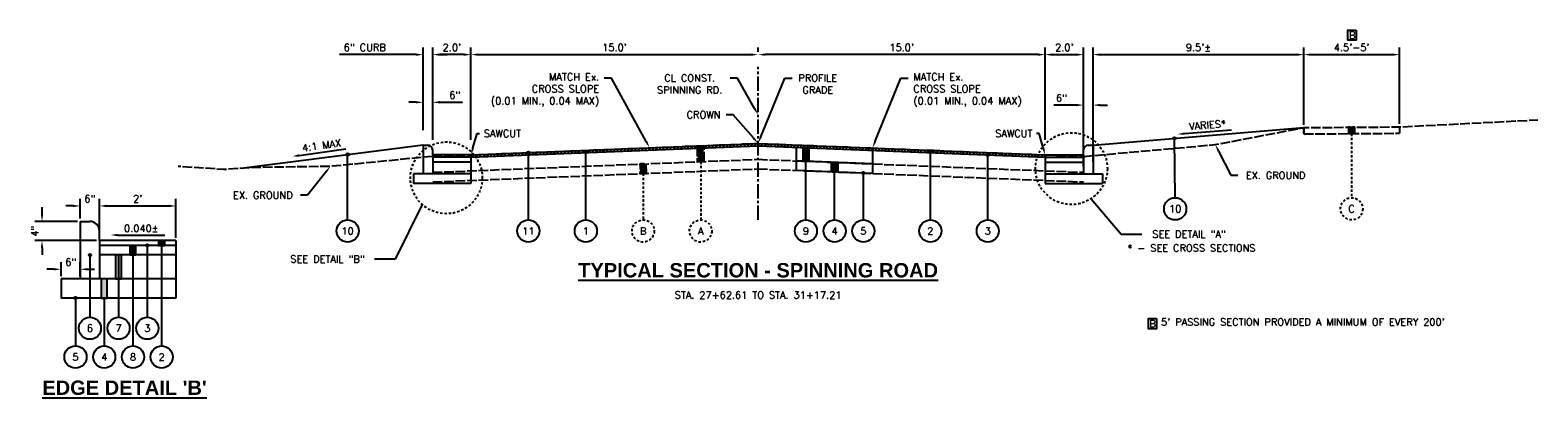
# Model space of a CAD drawing. Header units: feet. Extents: x 1490463 to 2981251, y 656138 to 1312330.
# Tile 6 of 13: x 1490634 to 1490713, y 656274 to 656293. Entities that reach past the tile are written whole.
import ezdxf
from ezdxf import colors
from ezdxf.entities.mleader import LeaderData, LeaderLine
from ezdxf.enums import TextEntityAlignment as Align
from ezdxf.math import Vec2, Vec3

# ---------------------------------------------------------------- set-up
doc = ezdxf.new("R2010")
doc.units = ezdxf.units.FT
doc.header["$MEASUREMENT"] = 0
for name, pattern in [('B', [0.3, 0.25, -0.05]), ('C', [0.6, 0.5, -0.1]), ('CENTER2', [1.125, 0.75, -0.125, 0.125, -0.125]), ('DASHED', [0.75, 0.5, -0.25])]:
    doc.linetypes.add(name, pattern=pattern)
for name, color, linetype in [('E-PAVEMENT', 27, 'C'), ('E-SIDEWALK', 41, 'B'), ('P-HATCH', 247, 'Continuous'), ('P-LABEL', 7, 'Continuous')]:
    doc.layers.add(name, color=color, linetype=linetype)
doc.styles.add('C1', font='simplex.shx')
doc.styles.add('SOLID', font='arialbd.ttf')
doc.styles.get("Standard").update_dxf_attribs({"font": 'simplex.shx'})
doc.dimstyles.new('COEC', dxfattribs={"dimscale": 13.9, "dimtxt": 0.18, "dimasz": 0.18, "dimexe": 0.18, "dimexo": 0.0625, "dimgap": 0.09, "dimtad": 1, "dimzin": 0, "dimdsep": 46, "dimtxsty": 'Standard', "dimcen": 0.09, "dimclrd": 256, "dimclre": 256, "dimclrt": 256, "dimaunit": 1, "dimadec": 4, "dimazin": 0, "dimtfac": 1, "dimtofl": 0, "dimtmove": 0, "dimatfit": 3, "dimfxl": 1, "dimtolj": 1, "dimtzin": 0, "dimlwd": -1, "dimlwe": -1, "dimarcsym": 0})

# ---------------------------------------------------------------- blocks, each defined once
blk = doc.blocks.new('*D336')
at = {"layer": 'DEFPOINTS', "color": 0, "transparency": 16777216}
for p in [(1490672.226, 656292.2), (1490672.226, 656292.2), (1490657.226, 656287.6)]:
    blk.add_point(p, dxfattribs=at)
at = {"layer": 'P-LABEL', "transparency": 16777216}
for p, q in [((1490657.226, 656287.75), (1490657.226, 656292.575)), ((1490657.601, 656292.2), (1490671.851, 656292.2)), ((1490672.226, 656292.35), (1490672.226, 656292.575))]:
    blk.add_line(p, q, dxfattribs=at)
for points in [[(1490657.601, 656292.262), (1490657.601, 656292.137), (1490657.226, 656292.2)], [(1490671.851, 656292.262), (1490671.851, 656292.137), (1490672.226, 656292.2)]]:
    blk.add_solid(points, dxfattribs=at)
at = {"layer": 'P-LABEL', "transparency": 16777216, "insert": (1490664.726, 656292.573), "char_height": 0.375, "attachment_point": 5}
blk.add_mtext("\\A1;15.0'", dxfattribs=at)
blk = doc.blocks.new('*D337')
at = {"layer": 'DEFPOINTS', "color": 0, "transparency": 16777216}
for p in [(1490672.226, 656292.2), (1490672.226, 656292.2), (1490687.226, 656287.6)]:
    blk.add_point(p, dxfattribs=at)
at = {"layer": 'P-LABEL', "transparency": 16777216}
for p, q in [((1490672.226, 656292.35), (1490672.226, 656292.575)), ((1490686.851, 656292.2), (1490672.601, 656292.2)), ((1490687.226, 656287.75), (1490687.226, 656292.575))]:
    blk.add_line(p, q, dxfattribs=at)
for points in [[(1490672.601, 656292.262), (1490672.601, 656292.137), (1490672.226, 656292.2)], [(1490686.851, 656292.262), (1490686.851, 656292.137), (1490687.226, 656292.2)]]:
    blk.add_solid(points, dxfattribs=at)
at = {"layer": 'P-LABEL', "transparency": 16777216, "insert": (1490679.726, 656292.573), "char_height": 0.375, "attachment_point": 5}
blk.add_mtext("\\A1;15.0'", dxfattribs=at)
blk = doc.blocks.new('*D338')
at = {"layer": 'DEFPOINTS', "color": 0, "transparency": 16777216}
for p in [(1490689.226, 656292.2), (1490687.226, 656287.6), (1490689.226, 656287.6)]:
    blk.add_point(p, dxfattribs=at)
at = {"layer": 'P-LABEL', "transparency": 16777216}
for p, q in [((1490687.226, 656287.75), (1490687.226, 656292.575)), ((1490687.601, 656292.2), (1490688.851, 656292.2)), ((1490689.226, 656287.75), (1490689.226, 656292.575))]:
    blk.add_line(p, q, dxfattribs=at)
for points in [[(1490687.601, 656292.262), (1490687.601, 656292.137), (1490687.226, 656292.2)], [(1490688.851, 656292.262), (1490688.851, 656292.137), (1490689.226, 656292.2)]]:
    blk.add_solid(points, dxfattribs=at)
at = {"layer": 'P-LABEL', "transparency": 16777216, "insert": (1490688.226, 656292.573), "char_height": 0.375, "attachment_point": 5}
blk.add_mtext("\\A1;2.0'", dxfattribs=at)
blk = doc.blocks.new('*D339')
at = {"layer": 'DEFPOINTS', "color": 0, "transparency": 16777216}
for p in [(1490689.226, 656289.562), (1490689.726, 656286.462), (1490689.226, 656286.212)]:
    blk.add_point(p, dxfattribs=at)
at = {"layer": 'P-LABEL', "transparency": 16777216}
for p, q in [((1490689.226, 656286.362), (1490689.226, 656289.937)), ((1490689.726, 656286.612), (1490689.726, 656289.937)), ((1490688.851, 656289.562), (1490687.676, 656289.562)), ((1490690.101, 656289.562), (1490690.476, 656289.562))]:
    blk.add_line(p, q, dxfattribs=at)
for points in [[(1490688.851, 656289.625), (1490688.851, 656289.5), (1490689.226, 656289.562)], [(1490690.101, 656289.625), (1490690.101, 656289.5), (1490689.726, 656289.562)]]:
    blk.add_solid(points, dxfattribs=at)
at = {"layer": 'P-LABEL', "transparency": 16777216, "insert": (1490688.076, 656289.936), "char_height": 0.375, "width": 0.72, "attachment_point": 5}
blk.add_mtext('\\A1;6"', dxfattribs=at)
blk = doc.blocks.new('*D340')
at = {"layer": 'DEFPOINTS', "color": 0, "transparency": 16777216}
for p in [(1490705.735, 656292.2), (1490700.735, 656288.385), (1490705.735, 656288.426)]:
    blk.add_point(p, dxfattribs=at)
at = {"layer": 'P-LABEL', "transparency": 16777216}
for p, q in [((1490700.735, 656288.535), (1490700.735, 656292.575)), ((1490701.11, 656292.2), (1490705.36, 656292.2)), ((1490705.735, 656288.576), (1490705.735, 656292.575))]:
    blk.add_line(p, q, dxfattribs=at)
for points in [[(1490701.11, 656292.262), (1490701.11, 656292.137), (1490700.735, 656292.2)], [(1490705.36, 656292.262), (1490705.36, 656292.137), (1490705.735, 656292.2)]]:
    blk.add_solid(points, dxfattribs=at)
at = {"layer": 'P-LABEL', "transparency": 16777216, "insert": (1490703.235, 656292.573), "char_height": 0.375, "attachment_point": 5}
blk.add_mtext("\\A1;4.5'-5'", dxfattribs=at)
blk = doc.blocks.new('*D341')
at = {"layer": 'DEFPOINTS', "color": 0, "transparency": 16777216}
for p in [(1490655.226, 656292.2), (1490655.226, 656287.6), (1490657.226, 656287.6)]:
    blk.add_point(p, dxfattribs=at)
at = {"layer": 'P-LABEL', "transparency": 16777216}
for p, q in [((1490655.226, 656287.75), (1490655.226, 656292.575)), ((1490656.851, 656292.2), (1490655.601, 656292.2)), ((1490657.226, 656287.75), (1490657.226, 656292.575))]:
    blk.add_line(p, q, dxfattribs=at)
for points in [[(1490655.601, 656292.262), (1490655.601, 656292.137), (1490655.226, 656292.2)], [(1490656.851, 656292.262), (1490656.851, 656292.137), (1490657.226, 656292.2)]]:
    blk.add_solid(points, dxfattribs=at)
at = {"layer": 'P-LABEL', "transparency": 16777216, "insert": (1490656.226, 656292.573), "char_height": 0.375, "attachment_point": 5}
blk.add_mtext("\\A1;2.0'", dxfattribs=at)
blk = doc.blocks.new('*D342')
at = {"layer": 'DEFPOINTS', "color": 0, "transparency": 16777216}
for p in [(1490655.226, 656292.2), (1490654.726, 656288.1), (1490655.226, 656287.85)]:
    blk.add_point(p, dxfattribs=at)
at = {"layer": 'P-LABEL', "transparency": 16777216}
for p, q in [((1490654.351, 656292.2), (1490650.35, 656292.2)), ((1490654.726, 656288.25), (1490654.726, 656292.575)), ((1490655.226, 656288), (1490655.226, 656292.575)), ((1490655.601, 656292.2), (1490655.976, 656292.2))]:
    blk.add_line(p, q, dxfattribs=at)
for points in [[(1490654.351, 656292.262), (1490654.351, 656292.137), (1490654.726, 656292.2)], [(1490655.601, 656292.262), (1490655.601, 656292.137), (1490655.226, 656292.2)]]:
    blk.add_solid(points, dxfattribs=at)
at = {"layer": 'P-LABEL', "transparency": 16777216, "insert": (1490651.679, 656292.573), "char_height": 0.375, "attachment_point": 5}
blk.add_mtext('\\A1;6" CURB', dxfattribs=at)
blk = doc.blocks.new('*D343')
at = {"layer": 'DEFPOINTS', "color": 0, "transparency": 16777216}
for p in [(1490700.735, 656292.2), (1490700.735, 656288.385), (1490689.726, 656287.462)]:
    blk.add_point(p, dxfattribs=at)
at = {"layer": 'P-LABEL', "transparency": 16777216}
for p, q in [((1490689.726, 656287.612), (1490689.726, 656292.575)), ((1490690.101, 656292.2), (1490700.36, 656292.2)), ((1490700.735, 656288.535), (1490700.735, 656292.575))]:
    blk.add_line(p, q, dxfattribs=at)
for points in [[(1490690.101, 656292.262), (1490690.101, 656292.137), (1490689.726, 656292.2)], [(1490700.36, 656292.262), (1490700.36, 656292.137), (1490700.735, 656292.2)]]:
    blk.add_solid(points, dxfattribs=at)
at = {"layer": 'P-LABEL', "transparency": 16777216, "insert": (1490695.231, 656292.573), "char_height": 0.375, "attachment_point": 5}
blk.add_mtext("\\A1;9.5'%%P", dxfattribs=at)
blk = doc.blocks.new('_None')
blk = doc.blocks.new('*D352')
at = {"layer": 'DEFPOINTS', "color": 0, "transparency": 16777216}
for p in [(1490637.814, 656284.293), (1490636.814, 656283.481), (1490637.814, 656282.981)]:
    blk.add_point(p, dxfattribs=at)
at = {"layer": 'P-LABEL', "transparency": 16777216}
for p, q in [((1490636.439, 656284.293), (1490636.064, 656284.293)), ((1490636.814, 656283.631), (1490636.814, 656284.668)), ((1490637.814, 656283.131), (1490637.814, 656284.668)), ((1490638.189, 656284.293), (1490638.564, 656284.293))]:
    blk.add_line(p, q, dxfattribs=at)
for points in [[(1490636.439, 656284.356), (1490636.439, 656284.231), (1490636.814, 656284.293)], [(1490638.189, 656284.356), (1490638.189, 656284.231), (1490637.814, 656284.293)]]:
    blk.add_solid(points, dxfattribs=at)
at = {"layer": 'P-LABEL', "transparency": 16777216, "insert": (1490637.314, 656284.667), "char_height": 0.375, "attachment_point": 5}
blk.add_mtext('\\A1;6"', dxfattribs=at)
blk = doc.blocks.new('*D353')
at = {"layer": 'DEFPOINTS', "color": 0, "transparency": 16777216}
for p in [(1490641.814, 656284.293), (1490637.814, 656282.481), (1490641.814, 656282.481)]:
    blk.add_point(p, dxfattribs=at)
at = {"layer": 'P-LABEL', "transparency": 16777216}
for p, q in [((1490637.814, 656282.631), (1490637.814, 656284.668)), ((1490638.189, 656284.293), (1490641.439, 656284.293)), ((1490641.814, 656282.631), (1490641.814, 656284.668))]:
    blk.add_line(p, q, dxfattribs=at)
for points in [[(1490638.189, 656284.356), (1490638.189, 656284.231), (1490637.814, 656284.293)], [(1490641.439, 656284.356), (1490641.439, 656284.231), (1490641.814, 656284.293)]]:
    blk.add_solid(points, dxfattribs=at)
at = {"layer": 'P-LABEL', "transparency": 16777216, "insert": (1490639.814, 656284.667), "char_height": 0.375, "attachment_point": 5}
blk.add_mtext("\\A1;2'", dxfattribs=at)
blk = doc.blocks.new('*D354')
at = {"layer": 'DEFPOINTS', "color": 0, "transparency": 16777216}
for p in [(1490636.814, 656283.481), (1490634.814, 656282.481), (1490637.814, 656282.481)]:
    blk.add_point(p, dxfattribs=at)
at = {"layer": 'P-LABEL', "transparency": 16777216}
for p, q in [((1490634.814, 656283.856), (1490634.814, 656284.231)), ((1490636.664, 656283.481), (1490634.439, 656283.481)), ((1490637.664, 656282.481), (1490634.439, 656282.481)), ((1490634.814, 656282.106), (1490634.814, 656281.731))]:
    blk.add_line(p, q, dxfattribs=at)
for points in [[(1490634.752, 656283.856), (1490634.877, 656283.856), (1490634.814, 656283.481)], [(1490634.752, 656282.106), (1490634.877, 656282.106), (1490634.814, 656282.481)]]:
    blk.add_solid(points, dxfattribs=at)
at = {"layer": 'P-LABEL', "transparency": 16777216, "insert": (1490634.441, 656282.981), "char_height": 0.375, "attachment_point": 5, "rotation": 90}
blk.add_mtext('\\A1;4"', dxfattribs=at)
blk = doc.blocks.new('*D355')
at = {"layer": 'DEFPOINTS', "color": 0, "transparency": 16777216}
for p in [(1490635.814, 656280.983), (1490635.814, 656280.481), (1490636.814, 656280.481)]:
    blk.add_point(p, dxfattribs=at)
at = {"layer": 'P-LABEL', "transparency": 16777216}
for p, q in [((1490635.439, 656280.983), (1490635.064, 656280.983)), ((1490635.814, 656280.631), (1490635.814, 656281.358)), ((1490636.814, 656280.631), (1490636.814, 656281.358)), ((1490637.189, 656280.983), (1490637.564, 656280.983))]:
    blk.add_line(p, q, dxfattribs=at)
for points in [[(1490635.439, 656281.045), (1490635.439, 656280.92), (1490635.814, 656280.983)], [(1490637.189, 656281.045), (1490637.189, 656280.92), (1490636.814, 656280.983)]]:
    blk.add_solid(points, dxfattribs=at)
at = {"layer": 'P-LABEL', "transparency": 16777216, "insert": (1490636.314, 656281.356), "char_height": 0.375, "attachment_point": 5}
blk.add_mtext('\\A1;6"', dxfattribs=at)
blk = doc.blocks.new('*D374')
at = {"layer": 'DEFPOINTS', "color": 0, "transparency": 16777216}
for p in [(1490654.726, 656289.709), (1490655.226, 656289.709), (1490655.226, 656289.709)]:
    blk.add_point(p, dxfattribs=at)
at = {"layer": 'P-LABEL', "transparency": 16777216}
for p, q in [((1490654.351, 656289.709), (1490653.976, 656289.709)), ((1490655.601, 656289.709), (1490656.776, 656289.709))]:
    blk.add_line(p, q, dxfattribs=at)
for points in [[(1490654.351, 656289.772), (1490654.351, 656289.647), (1490654.726, 656289.709)], [(1490655.601, 656289.772), (1490655.601, 656289.647), (1490655.226, 656289.709)]]:
    blk.add_solid(points, dxfattribs=at)
at = {"layer": 'P-LABEL', "transparency": 16777216, "insert": (1490656.376, 656290.082), "char_height": 0.375, "attachment_point": 5}
blk.add_mtext('\\A1;6"', dxfattribs=at)

msp = doc.modelspace()

# ---------------------------------------------------------------- hatches: boundary and pattern name
at = {"layer": 'E-PAVEMENT'}
h = msp.add_hatch(color=256, dxfattribs=at)
h.dxf.hatch_style = 1
h.paths.add_polyline_path([(1490703.075, 656288.404), (1490703.075, 656288.071), (1490703.395, 656288.074), (1490703.395, 656288.406)])
h = msp.add_hatch(color=256, dxfattribs=at)
h.dxf.hatch_style = 1
h.paths.add_polyline_path([(1490669.386, 656286.615), (1490669.066, 656286.602), (1490669.066, 656287.436), (1490669.386, 656287.449)])
h = msp.add_hatch(color=256, dxfattribs=at)
h.dxf.hatch_style = 1
h.paths.add_polyline_path([(1490666.391, 656285.992), (1490666.381, 656286.491), (1490666.061, 656286.485), (1490666.061, 656285.985)])
at = {"layer": 'P-HATCH'}
h = msp.add_hatch(dxfattribs=at)
h.set_pattern_fill('ANSI31', color=256)
h.set_pattern_definition([(45, (0, 0), (-0.088388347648, 0.088388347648), [])])
h.paths.add_polyline_path([(1490657.226, 656286.962), (1490672.226, 656287.562), (1490687.226, 656286.962), (1490687.226, 656286.837), (1490672.226, 656287.437), (1490657.226, 656286.837)])
at = {"layer": 'P-LABEL'}
h = msp.add_hatch(color=256, dxfattribs=at)
h.dxf.hatch_style = 1
h.paths.add_polyline_path([(1490674.886, 656287.331), (1490674.566, 656287.344), (1490674.566, 656286.636), (1490674.886, 656286.622)])
h = msp.add_hatch(color=256, dxfattribs=at)
h.dxf.hatch_style = 1
edge = h.paths.add_edge_path()
edge.add_arc((1490693.977, 656287.819), 0.0625, 0, 360)
h = msp.add_hatch(color=256, dxfattribs=at)
h.dxf.hatch_style = 1
edge = h.paths.add_edge_path()
edge.add_arc((1490650.779, 656286.98), 0.0625, 0, 360)
h = msp.add_hatch(color=256, dxfattribs=at)
h.dxf.hatch_style = 1
edge = h.paths.add_edge_path()
edge.add_arc((1490660.226, 656287.082), 0.0625, 0, 360)
h = msp.add_hatch(color=256, dxfattribs=at)
h.dxf.hatch_style = 1
h.paths.add_polyline_path([(1490663.386, 656287.081), (1490663.386, 656287.209), (1490663.066, 656287.196), (1490663.066, 656287.074)])
h = msp.add_hatch(color=256, dxfattribs=at)
h.dxf.hatch_style = 1
h.paths.add_polyline_path([(1490676.066, 656286.575), (1490676.386, 656286.562), (1490676.386, 656286.062), (1490676.066, 656286.075)])
h = msp.add_hatch(color=256, dxfattribs=at)
h.dxf.hatch_style = 1
h.paths.add_polyline_path([(1490681.066, 656287.084), (1490681.386, 656287.071), (1490681.386, 656287.196), (1490681.066, 656287.209)])
h = msp.add_hatch(color=256, dxfattribs=at)
h.dxf.hatch_style = 1
edge = h.paths.add_edge_path()
edge.add_arc((1490684.226, 656286.957), 0.0625, 0, 360)
h = msp.add_hatch(color=256, dxfattribs=at)
h.dxf.hatch_style = 1
edge = h.paths.add_edge_path()
edge.add_arc((1490677.726, 656286.008), 0.0625, 0, 360)
h = msp.add_hatch(color=256, dxfattribs=at)
h.dxf.hatch_style = 1
edge = h.paths.add_edge_path()
edge.add_arc((1490637.314, 656281.731), 0.0625, 0, 360)
h = msp.add_hatch(color=256, dxfattribs=at)
h.dxf.hatch_style = 1
h.paths.add_polyline_path([(1490639.404, 656281.731), (1490639.724, 656281.731), (1490639.724, 656282.231), (1490639.404, 656282.231)])
h = msp.add_hatch(color=256, dxfattribs=at)
h.dxf.hatch_style = 1
edge = h.paths.add_edge_path()
edge.add_arc((1490640.316, 656282.231), 0.0625, 0, 360)
h = msp.add_hatch(color=256, dxfattribs=at)
h.dxf.hatch_style = 1
h.paths.add_polyline_path([(1490641.224, 656282.481), (1490640.904, 656282.481), (1490640.904, 656282.231), (1490641.224, 656282.231)])
h = msp.add_hatch(color=256, dxfattribs=at)
h.dxf.hatch_style = 1
h.paths.add_polyline_path([(1490638.654, 656280.481), (1490638.974, 656280.481), (1490638.974, 656281.731), (1490638.654, 656281.731)])
h = msp.add_hatch(color=256, dxfattribs=at)
h.dxf.hatch_style = 1
h.paths.add_polyline_path([(1490637.904, 656279.481), (1490638.224, 656279.481), (1490638.224, 656280.481), (1490637.904, 656280.481)])
h = msp.add_hatch(color=256, dxfattribs=at)
h.dxf.hatch_style = 1
edge = h.paths.add_edge_path()
edge.add_arc((1490636.564, 656279.481), 0.0625, 0, 360)

# ---------------------------------------------------------------- linework, layer by layer
at = {"layer": 'E-PAVEMENT', "flags": 128}
for points in [[(1490689.226, 656286.882), (1490696.113, 656287.497), (1490700.735, 656288.385), (1490705.735, 656288.426), (1490712.964, 656288.792)], [(1490700.735, 656288.385), (1490700.735, 656288.046)], [(1490700.735, 656288.046), (1490700.768, 656288.052), (1490705.735, 656288.093)], [(1490705.735, 656288.426), (1490705.735, 656288.093)], [(1490655.226, 656286.882), (1490672.226, 656287.562)], [(1490672.226, 656287.562), (1490689.226, 656286.882)], [(1490655.226, 656286.882), (1490649.873, 656286.355), (1490648.111, 656286.332), (1490646.144, 656286.307), (1490644.289, 656286.195), (1490641.932, 656286.355)], [(1490655.226, 656286.049), (1490672.226, 656286.729)], [(1490672.226, 656286.729), (1490689.226, 656286.049)], [(1490655.226, 656285.548), (1490672.226, 656286.228)], [(1490672.226, 656286.228), (1490689.226, 656285.548)]]:
    msp.add_lwpolyline(points, dxfattribs=at)
for points in [[(1490703.075, 656288.404), (1490703.075, 656288.071), (1490703.395, 656288.074), (1490703.395, 656288.406)], [(1490669.386, 656286.615), (1490669.066, 656286.602), (1490669.066, 656287.436), (1490669.386, 656287.449)], [(1490666.391, 656285.992), (1490666.381, 656286.491), (1490666.061, 656286.485), (1490666.061, 656285.985)]]:
    msp.add_lwpolyline(points, close=True, dxfattribs=at)
at = {"layer": 'E-PAVEMENT', "linetype": 'DASHED', "ltscale": 0.25, "flags": 128}
for points in [[(1490703.235, 656288.072), (1490703.235, 656284.72)], [(1490669.226, 656286.609), (1490669.226, 656283.562)], [(1490666.221, 656285.988), (1490666.221, 656283.562)]]:
    msp.add_lwpolyline(points, dxfattribs=at)
at = {"layer": 'E-PAVEMENT', "linetype": 'DASHED', "ltscale": 0.25}
for centre in [(1490703.235, 656284.141), (1490666.221, 656282.984), (1490669.226, 656282.984)]:
    msp.add_circle(centre, 0.579, dxfattribs=at)
at = {"layer": 'E-SIDEWALK', "linetype": 'DASHED', "ltscale": 0.25, "flags": 128}
msp.add_lwpolyline([(1490703.235, 656288.406), (1490703.235, 656288.405)], dxfattribs=at)
at = {"layer": 'P-LABEL', "flags": 128}
for points in [[(1490703.472, 656293.479), (1490703.472, 656293.216), (1490703.472, 656292.952), (1490703.045, 656292.952), (1490703.045, 656293.216), (1490703.045, 656293.479), (1490703.259, 656293.479)], [(1490663.066, 656287.196), (1490663.386, 656287.209), (1490663.386, 656287.081), (1490663.066, 656287.074)], [(1490693.048, 656278.406), (1490693.048, 656278.143), (1490693.048, 656277.879), (1490692.621, 656277.879), (1490692.621, 656278.143), (1490692.621, 656278.406), (1490692.835, 656278.406)]]:
    msp.add_lwpolyline(points, close=True, dxfattribs=at)
at = {"layer": 'P-LABEL', "linetype": 'CENTER2', "flags": 128}
msp.add_lwpolyline([(1490672.226, 656283.562), (1490672.226, 656291.562)], dxfattribs=at)
at = {"layer": 'P-LABEL', "flags": 128}
for points in [[(1490689.726, 656287.462), (1490700.735, 656288.385)], [(1490700.735, 656288.093), (1490700.735, 656288.385)], [(1490654.726, 656287.462), (1490645.216, 656286.251)], [(1490654.726, 656287.462), (1490654.976, 656287.462)], [(1490654.726, 656287.462), (1490654.726, 656285.962)], [(1490657.226, 656286.962), (1490672.226, 656287.562)], [(1490657.226, 656286.837), (1490672.226, 656287.437)], [(1490672.226, 656287.562), (1490687.226, 656286.962)], [(1490672.226, 656287.437), (1490687.226, 656286.837)], [(1490674.226, 656286.148), (1490674.226, 656287.357)], [(1490674.886, 656287.331), (1490674.566, 656287.344), (1490674.566, 656286.636), (1490674.886, 656286.622), (1490674.886, 656287.331)], [(1490689.476, 656287.462), (1490689.726, 656287.462)], [(1490689.726, 656287.462), (1490689.726, 656285.962)], [(1490694.015, 656284.72), (1490693.977, 656287.819)], [(1490650.779, 656283.562), (1490650.779, 656287.043)], [(1490655.226, 656286.962), (1490655.226, 656287.212)], [(1490657.226, 656286.962), (1490655.226, 656286.962)], [(1490655.226, 656286.962), (1490655.226, 656285.962)], [(1490657.226, 656286.837), (1490655.226, 656286.837)], [(1490657.226, 656286.587), (1490655.226, 656286.587)], [(1490657.226, 656286.962), (1490657.226, 656285.462)], [(1490660.226, 656283.562), (1490660.226, 656287.082)], [(1490663.386, 656287.209), (1490663.386, 656287.081), (1490663.066, 656287.074), (1490663.066, 656287.196)], [(1490663.226, 656283.562), (1490663.226, 656287.077)], [(1490678.226, 656286.489), (1490674.226, 656286.648)], [(1490674.726, 656286.145), (1490674.726, 656286.645)], [(1490676.066, 656286.575), (1490676.386, 656286.562), (1490676.386, 656286.062), (1490676.066, 656286.075), (1490676.066, 656286.575)], [(1490678.226, 656285.988), (1490678.226, 656287.197)], [(1490681.066, 656287.084), (1490681.386, 656287.071), (1490681.386, 656287.196), (1490681.066, 656287.209), (1490681.066, 656287.084)], [(1490681.226, 656283.562), (1490681.226, 656287.202)], [(1490684.226, 656283.562), (1490684.226, 656286.957)], [(1490687.226, 656286.962), (1490687.226, 656285.462)], [(1490687.226, 656286.962), (1490689.226, 656286.962)], [(1490687.226, 656286.837), (1490689.226, 656286.837)], [(1490687.226, 656286.587), (1490689.226, 656286.587)], [(1490689.226, 656286.962), (1490689.226, 656287.212)], [(1490689.226, 656286.962), (1490689.226, 656285.962)], [(1490657.226, 656285.962), (1490654.226, 656285.962)], [(1490654.226, 656285.962), (1490654.226, 656285.462)], [(1490678.226, 656285.988), (1490674.226, 656286.148)], [(1490674.726, 656283.562), (1490674.726, 656286.145)], [(1490676.226, 656283.562), (1490676.226, 656286.116)], [(1490677.726, 656283.562), (1490677.726, 656286.072)], [(1490687.226, 656285.962), (1490690.226, 656285.962)], [(1490690.226, 656285.962), (1490690.226, 656285.462)], [(1490657.226, 656285.462), (1490654.226, 656285.462)], [(1490687.226, 656285.462), (1490690.226, 656285.462)], [(1490636.814, 656283.481), (1490637.314, 656283.481)], [(1490636.814, 656283.481), (1490636.814, 656280.481)], [(1490637.814, 656282.481), (1490637.814, 656282.981)], [(1490641.814, 656282.481), (1490637.814, 656282.481)], [(1490637.814, 656282.481), (1490637.814, 656280.481)], [(1490641.814, 656282.231), (1490637.814, 656282.231)], [(1490639.404, 656281.731), (1490639.724, 656281.731), (1490639.724, 656282.231), (1490639.404, 656282.231), (1490639.404, 656281.731)], [(1490639.564, 656282.231), (1490639.564, 656276.981)], [(1490640.316, 656282.231), (1490640.314, 656278.481)], [(1490640.904, 656282.231), (1490641.224, 656282.231), (1490641.224, 656282.481)], [(1490640.904, 656282.481), (1490640.904, 656282.231)], [(1490641.064, 656282.231), (1490641.064, 656276.981)], [(1490641.814, 656282.481), (1490641.814, 656279.481)], [(1490637.314, 656281.731), (1490637.314, 656278.481)], [(1490641.814, 656281.731), (1490637.814, 656281.731)], [(1490638.654, 656280.481), (1490638.974, 656280.481), (1490638.974, 656281.731), (1490638.654, 656281.731), (1490638.654, 656280.481)], [(1490638.814, 656281.731), (1490638.814, 656278.481)], [(1490641.814, 656280.481), (1490635.814, 656280.481)], [(1490635.814, 656280.481), (1490635.814, 656279.481)], [(1490637.904, 656279.481), (1490638.224, 656279.481), (1490638.224, 656280.481), (1490637.904, 656280.481), (1490637.904, 656279.481)], [(1490641.814, 656279.481), (1490635.814, 656279.481)], [(1490636.564, 656279.481), (1490636.564, 656276.981)], [(1490638.064, 656279.481), (1490638.064, 656276.981)]]:
    msp.add_lwpolyline(points, dxfattribs=at)
at = {"layer": 'P-LABEL', "linetype": 'ByBlock', "lineweight": -2}
for points in [[(1490694.503, 656288.071), (1490696.958, 656288.277)], [(1490648.252, 656286.933), (1490650.69, 656287.28)], [(1490638.77, 656282.772), (1490641.233, 656282.772)]]:
    msp.add_lwpolyline(points, dxfattribs=at)
at = {"layer": 'P-LABEL', "linetype": 'DASHED', "ltscale": 0.25}
for centre in [(1490688.596, 656286.243), (1490655.939, 656285.762)]:
    msp.add_circle(centre, 1.878, dxfattribs=at)
at = {"layer": 'P-LABEL'}
for centre, radius in [((1490693.977, 656287.819), 0.0625), ((1490650.779, 656286.98), 0.0625), ((1490660.226, 656287.082), 0.0625), ((1490684.226, 656286.957), 0.0625), ((1490677.726, 656286.008), 0.0625), ((1490694.015, 656284.141), 0.579), ((1490650.779, 656282.984), 0.579), ((1490660.226, 656282.984), 0.579), ((1490663.226, 656282.984), 0.579), ((1490674.722, 656282.984), 0.579), ((1490676.225, 656282.984), 0.579), ((1490677.726, 656282.984), 0.579), ((1490681.226, 656282.984), 0.579), ((1490684.226, 656282.984), 0.579), ((1490637.314, 656281.731), 0.0625), ((1490640.316, 656282.231), 0.0625), ((1490636.564, 656279.481), 0.0625), ((1490637.314, 656277.902), 0.579), ((1490638.814, 656277.902), 0.579), ((1490640.314, 656277.902), 0.579), ((1490636.564, 656276.402), 0.579), ((1490638.064, 656276.402), 0.579), ((1490639.564, 656276.402), 0.579), ((1490641.064, 656276.402), 0.579)]:
    msp.add_circle(centre, radius, dxfattribs=at)
for centre, radius, start, end in [((1490654.976, 656287.212), 0.25, 0, 90), ((1490689.476, 656287.212), 0.25, 90, 180), ((1490637.314, 656282.981), 0.5, 0, 90)]:
    msp.add_arc(centre, radius, start, end, dxfattribs=at)
for points in [[(1490694.509, 656288.009), (1490694.13, 656288.04), (1490694.498, 656288.133)], [(1490648.261, 656286.871), (1490647.881, 656286.88), (1490648.243, 656286.995)], [(1490638.77, 656282.709), (1490638.395, 656282.772), (1490638.77, 656282.834)]]:
    msp.add_solid(points, dxfattribs=at)

# ---------------------------------------------------------------- texts
at = {"layer": 'E-PAVEMENT', "style": 'C1'}
for s, p in [('C', (1490703.235, 656284.141)), ('B', (1490666.221, 656282.984)), ('A', (1490669.226, 656282.984))]:
    msp.add_text(s, height=0.375, dxfattribs=at).set_placement(p, align=Align.MIDDLE_CENTER)
at = {"layer": 'P-LABEL', "style": 'C1'}
for s, p in [('B', (1490703.259, 656293.216)), ('10', (1490694.015, 656284.141)), ('10', (1490650.779, 656282.984)), ('11', (1490660.226, 656282.984)), ('1', (1490663.226, 656282.984)), ('9', (1490674.722, 656282.984)), ('4', (1490676.225, 656282.984)), ('5', (1490677.726, 656282.984)), ('2', (1490681.226, 656282.984)), ('3', (1490684.226, 656282.984)), ('6', (1490637.314, 656277.902)), ('7', (1490638.814, 656277.902)), ('3', (1490640.314, 656277.902)), ('B', (1490692.835, 656278.143)), ('5', (1490636.564, 656276.402)), ('4', (1490638.064, 656276.402)), ('8', (1490639.564, 656276.402)), ('2', (1490641.064, 656276.402))]:
    msp.add_text(s, height=0.375, dxfattribs=at).set_placement(p, align=Align.MIDDLE_CENTER)
at = {"layer": 'P-LABEL'}
for s, rotation, p in [('VARIES*', 4.79064, (1490695.715, 656288.338)), ('4:1 MAX', 8.10312, (1490649.446, 656287.269)), ('0.040±', 360, (1490640, 656282.936))]:
    msp.add_text(s, height=0.375, rotation=rotation, dxfattribs=at).set_placement(p, align=Align.CENTER)
at = {"layer": 'P-LABEL', "attachment_point": 5}
for s, insert, char_height, style in [('* - SEE CROSS SECTIONS', (1490694.87, 656282.093), 0.375, 'C1'), ('{\\LTYPICAL SECTION - SPINNING ROAD}', (1490672.226, 656280.926), 0.75, 'SOLID'), ('STA. 27+62.61 TO STA. 31+17.21', (1490672.226, 656279.634), 0.375, 'C1'), ("{\\LEDGE DETAIL 'B'}", (1490639.123, 656274.789), 0.75, 'SOLID')]:
    msp.add_mtext_dynamic_manual_height_columns(s, width=56.0018, gutter_width=10, heights=[0], dxfattribs=dict(at, insert=insert, char_height=char_height, style=style))
at = {"layer": 'P-LABEL', "insert": (1490693.279, 656278.411), "char_height": 0.375, "width": 17.28663, "attachment_point": 1, "style": 'C1'}
msp.add_mtext("5' PASSING SECTION PROVIDED A MINIMUM OF EVERY 200'", dxfattribs=at)

# ---------------------------------------------------------------- dimensions: what is measured, and where the dimension line sits
at = {"layer": 'P-LABEL'}
for base, p1, p2, text, picture, middle in [((1490655.226, 656292.2), (1490654.726, 656288.1), (1490655.226, 656287.85), '6" CURB', '*D342', (1490651.679, 656292.2)), ((1490689.226, 656289.562), (1490689.726, 656286.462), (1490689.226, 656286.212), '6"', '*D339', (1490688.076, 656289.562))]:
    dim = msp.add_linear_dim(base=base, p1=p1, p2=p2, text=text, dimstyle='COEC', override={"dimscale": 3, "dimtxt": 0.125, "dimasz": 0.125, "dimexe": 0.125, "dimexo": 0.05, "dimgap": 0.05}, dxfattribs=at)
    dim.commit()
    dim.dimension.update_dxf_attribs({"geometry": picture, "text_midpoint": middle, "dimtype": 160})
for base, p1, p2, text, override, picture, middle in [((1490655.226, 656292.2), (1490657.226, 656287.6), (1490655.226, 656287.6), "2.0'", {"dimscale": 3, "dimtxt": 0.125, "dimasz": 0.125, "dimexe": 0.125, "dimexo": 0.05, "dimgap": 0.05}, '*D341', (1490656.226, 656292.573)), ((1490672.226, 656292.2), (1490657.226, 656287.6), (1490672.226, 656292.2), "15.0'", {"dimscale": 3, "dimtxt": 0.125, "dimasz": 0.125, "dimexe": 0.125, "dimexo": 0.05, "dimgap": 0.05}, '*D336', (1490664.726, 656292.573)), ((1490672.226, 656292.2), (1490687.226, 656287.6), (1490672.226, 656292.2), "15.0'", {"dimscale": 3, "dimtxt": 0.125, "dimasz": 0.125, "dimexe": 0.125, "dimexo": 0.05, "dimgap": 0.05}, '*D337', (1490679.726, 656292.573)), ((1490689.226, 656292.2), (1490687.226, 656287.6), (1490689.226, 656287.6), "2.0'", {"dimscale": 3, "dimtxt": 0.125, "dimasz": 0.125, "dimexe": 0.125, "dimexo": 0.05, "dimgap": 0.05}, '*D338', (1490688.226, 656292.573)), ((1490700.735, 656292.2), (1490689.726, 656287.462), (1490700.735, 656288.385), "9.5'%%P", {"dimscale": 3, "dimtxt": 0.125, "dimasz": 0.125, "dimexe": 0.125, "dimexo": 0.05, "dimgap": 0.05}, '*D343', (1490695.231, 656292.573)), ((1490705.735, 656292.2), (1490700.735, 656288.385), (1490705.735, 656288.426), "4.5'-5'", {"dimscale": 3, "dimtxt": 0.125, "dimasz": 0.125, "dimexe": 0.125, "dimexo": 0.05, "dimgap": 0.05}, '*D340', (1490703.235, 656292.573)), ((1490655.226, 656289.709), (1490654.726, 656289.709), (1490655.226, 656289.709), '6"', {"dimscale": 3, "dimtxt": 0.125, "dimasz": 0.125, "dimexe": 0.125, "dimexo": 0.125, "dimgap": 0.05}, '*D374', (1490656.376, 656290.082)), ((1490637.814, 656284.293), (1490636.814, 656283.481), (1490637.814, 656282.981), '6"', {"dimscale": 3, "dimtxt": 0.125, "dimasz": 0.125, "dimexe": 0.125, "dimexo": 0.05, "dimgap": 0.05}, '*D352', (1490637.314, 656284.667)), ((1490641.814, 656284.293), (1490637.814, 656282.481), (1490641.814, 656282.481), "2'", {"dimscale": 3, "dimtxt": 0.125, "dimasz": 0.125, "dimexe": 0.125, "dimexo": 0.05, "dimgap": 0.05}, '*D353', (1490639.814, 656284.667)), ((1490635.814, 656280.983), (1490636.814, 656280.481), (1490635.814, 656280.481), '6"', {"dimscale": 3, "dimtxt": 0.125, "dimasz": 0.125, "dimexe": 0.125, "dimexo": 0.05, "dimgap": 0.05}, '*D355', (1490636.314, 656281.356))]:
    dim = msp.add_linear_dim(base=base, p1=p1, p2=p2, text=text, dimstyle='COEC', override=override, dxfattribs=at)
    dim.commit()
    dim.dimension.update_dxf_attribs({"geometry": picture, "text_midpoint": middle})
dim = msp.add_linear_dim(base=(1490634.814, 656282.481), p1=(1490636.814, 656283.481), p2=(1490637.814, 656282.481), angle=90, text='4"', dimstyle='COEC', override={"dimscale": 3, "dimtxt": 0.125, "dimasz": 0.125, "dimexe": 0.125, "dimexo": 0.05, "dimgap": 0.05}, dxfattribs=at)
dim.commit()
dim.dimension.update_dxf_attribs({"geometry": '*D354', "text_midpoint": (1490634.441, 656282.981)})

# ---------------------------------------------------------------- leaders
ml = msp.add_multileader_mtext('Standard', dxfattribs=at)
ml.set_content('MATCH Ex.\\PCROSS SLOPE\\P(0.01 MIN., 0.04 MAX)', color=256)
ml.set_leader_properties()
ml.build(insert=Vec2(0, 0))
ml.multileader.update_dxf_attribs({"dogleg_length": 0.125, "arrow_head_size": 0.375, "scale": 3})
ctx = ml.context
ctx.base_point, ctx.scale, ctx.char_height, ctx.arrow_head_size, ctx.landing_gap_size, ctx.plane_origin = Vec3(1490657.328, 656290.975), 3, 0.375, 0.375, 0.27, Vec3(1490666.506, 656287.386)
ctx.text_align_type = 2
notes = []
notes.append((ctx, [(1, (1, 1, 0), (1490664.565, 656290.975), (-1, 0), 0.375, [(0, [(1490666.556, 656287.336)], 0, [])])]))
ctx.mtext.insert, ctx.mtext.alignment, ctx.mtext.flow_direction = Vec3(1490663.92, 656291.225), 3, 5
ml = msp.add_multileader_mtext('Standard', dxfattribs=at)
ml.set_content('MATCH Ex.\\PCROSS SLOPE\\P(0.01 MIN., 0.04 MAX)', color=256)
ml.set_leader_properties()
ml.build(insert=Vec2(0, 0))
ml.multileader.update_dxf_attribs({"dogleg_length": 0.125, "arrow_head_size": 0.375, "scale": 3})
ctx = ml.context
ctx.base_point, ctx.scale, ctx.char_height, ctx.arrow_head_size, ctx.landing_gap_size, ctx.plane_origin = Vec3(1490680.067, 656290.975), 3, 0.375, 0.375, 0.27, Vec3(1490678.534, 656287.451)
notes.append((ctx, [(1, (1, 1, 0), (1490679.692, 656290.975), (1, 0), 0.375, [(0, [(1490678.203, 656287.323)], 0, [])])]))
ctx.mtext.insert, ctx.mtext.flow_direction = Vec3(1490680.337, 656291.225), 5
ml = msp.add_multileader_mtext('Standard', dxfattribs=at)
ml.set_content('CL CONST.\\PSPINNING RD.', color=256)
ml.set_leader_properties()
ml.build(insert=Vec2(0, 0))
ml.multileader.update_dxf_attribs({"dogleg_length": 0.125, "arrow_head_size": 0.375, "scale": 3})
ctx = ml.context
ctx.base_point, ctx.scale, ctx.char_height, ctx.arrow_head_size, ctx.landing_gap_size, ctx.plane_origin = Vec3(1490666.532, 656290.975), 3, 0.375, 0.375, 0.27, Vec3(1490671.714, 656285.004)
ctx.text_align_type = 1
notes.append((ctx, [(0, (1, 1, 0), (1490671.144, 656290.975), (-1, 0), 0.375, [(0, [(1490672.226, 656289.056)], 0, [])])]))
ctx.mtext.insert, ctx.mtext.alignment, ctx.mtext.flow_direction = Vec3(1490668.651, 656291.162), 2, 5
ml = msp.add_multileader_mtext('Standard', dxfattribs=at)
ml.set_content('PROFILE\\PGRADE', color=256)
ml.set_leader_properties()
ml.build(insert=Vec2(0, 0))
ml.multileader.update_dxf_attribs({"dogleg_length": 0.125, "arrow_head_size": 0.375, "scale": 3})
ctx = ml.context
ctx.base_point, ctx.scale, ctx.char_height, ctx.arrow_head_size, ctx.landing_gap_size, ctx.plane_origin = Vec3(1490674.003, 656290.975), 3, 0.375, 0.375, 0.27, Vec3(1490674.13, 656288.962)
ctx.text_align_type = 1
notes.append((ctx, [(1, (1, 1, 0), (1490673.628, 656290.975), (1, 0), 0.375, [(0, [(1490672.226, 656287.562)], 0, [])])]))
ctx.mtext.insert, ctx.mtext.alignment, ctx.mtext.flow_direction = Vec3(1490675.345, 656291.162), 2, 5
ml = msp.add_multileader_mtext('Standard', dxfattribs=at)
ml.set_content('CROWN', color=256)
ml.set_leader_properties()
ml.build(insert=Vec2(0, 0))
ml.multileader.update_dxf_attribs({"dogleg_length": 0.125, "arrow_head_size": 0.375, "scale": 3})
ctx = ml.context
ctx.base_point, ctx.scale, ctx.char_height, ctx.arrow_head_size, ctx.landing_gap_size, ctx.plane_origin = Vec3(1490668.193, 656289.056), 3, 0.375, 0.375, 0.27, Vec3(1490672.226, 656287.137)
ctx.text_align_type = 1
notes.append((ctx, [(1, (1, 1, 0), (1490670.929, 656289.056), (-1, 0), 0.375, [(0, [(1490672.226, 656287.562)], 0, [])])]))
ctx.mtext.insert, ctx.mtext.alignment, ctx.mtext.flow_direction = Vec3(1490669.374, 656289.244), 2, 5
ml = msp.add_multileader_mtext('Standard', dxfattribs=at)
ml.set_content('SAWCUT', color=256)
ml.set_leader_properties()
ml.build(insert=Vec2(0, 0))
ml.multileader.update_dxf_attribs({"text_right_attachment_type": 2, "dogleg_length": 0.36, "arrow_head_size": 0.375})
ctx = ml.context
ctx.base_point, ctx.char_height, ctx.arrow_head_size, ctx.landing_gap_size, ctx.plane_origin = Vec3(1490657.676, 656288.081), 0.375, 0.375, 0.09, Vec3(1490657.226, 656286.962)
ctx.right_attachment, ctx.text_align_type = 2, 1
notes.append((ctx, [(0, (1, 1, 0), (1490657.546, 656288.081), (1, 0), 0.131, [(0, [(1490657.226, 656286.962)], 0, [])])]))
ctx.mtext.insert, ctx.mtext.alignment, ctx.mtext.flow_direction = Vec3(1490658.865, 656288.268), 2, 5
ml = msp.add_multileader_mtext('Standard', dxfattribs=at)
ml.set_content('SAWCUT', color=256)
ml.set_leader_properties()
ml.build(insert=Vec2(0, 0))
ml.multileader.update_dxf_attribs({"text_right_attachment_type": 2, "dogleg_length": 0.36, "arrow_head_size": 0.375})
ctx = ml.context
ctx.base_point, ctx.char_height, ctx.arrow_head_size, ctx.landing_gap_size, ctx.plane_origin = Vec3(1490684.399, 656288.081), 0.375, 0.375, 0.09, Vec3(1490687.226, 656286.962)
ctx.right_attachment, ctx.text_align_type = 2, 1
notes.append((ctx, [(0, (1, 1, 0), (1490686.906, 656288.081), (-1, 0), 0.131, [(0, [(1490687.226, 656286.962)], 0, [])])]))
ctx.mtext.insert, ctx.mtext.alignment, ctx.mtext.flow_direction = Vec3(1490685.587, 656288.268), 2, 5
ml = msp.add_multileader_mtext('Standard', dxfattribs=at)
ml.set_content('EX. GROUND', color=256)
ml.set_leader_properties()
ml.build(insert=Vec2(0, 0))
ml.multileader.update_dxf_attribs({"dogleg_length": 0.125, "arrow_head_size": 0.375, "scale": 3})
ctx = ml.context
ctx.base_point, ctx.scale, ctx.char_height, ctx.arrow_head_size, ctx.landing_gap_size, ctx.plane_origin = Vec3(1490697.298, 656285.892), 3, 0.375, 0.375, 0.27, Vec3(1490694.197, 656287.203)
ctx.text_align_type = 1
notes.append((ctx, [(1, (1, 1, 0), (1490696.923, 656285.892), (1, 0), 0.375, [(0, [(1490696.113, 656287.497)], 0, [])])]))
ctx.mtext.insert, ctx.mtext.alignment, ctx.mtext.flow_direction = Vec3(1490699.264, 656286.08), 2, 5
ml = msp.add_multileader_mtext('Standard', dxfattribs=at)
ml.set_content('EX. GROUND', color=256)
ml.set_leader_properties()
ml.build(insert=Vec2(0, 0))
ml.multileader.update_dxf_attribs({"dogleg_length": 0.125, "arrow_head_size": 0.375, "scale": 3})
ctx = ml.context
ctx.base_point, ctx.scale, ctx.char_height, ctx.arrow_head_size, ctx.landing_gap_size, ctx.plane_origin = Vec3(1490644.382, 656284.853), 3, 0.375, 0.375, 0.27, Vec3(1490649.873, 656286.355)
ctx.text_align_type = 1
notes.append((ctx, [(0, (1, 1, 0), (1490648.69, 656284.853), (-1, 0), 0.375, [(0, [(1490649.873, 656286.355)], 0, [])])]))
ctx.mtext.insert, ctx.mtext.alignment, ctx.mtext.flow_direction = Vec3(1490646.349, 656285.04), 2, 5
at = {"layer": 'P-LABEL', "linetype": 'DASHED', "ltscale": 0.25}
ml = msp.add_multileader_mtext('Standard', dxfattribs=at)
ml.set_content('SEE DETAIL "B"', color=256)
ml.set_leader_properties()
ml.set_arrow_properties(name='NONE')
ml.build(insert=Vec2(0, 0))
ml.multileader.update_dxf_attribs({"dogleg_length": 0.36, "arrow_head_size": 0.375, "scale": 3})
ctx = ml.context
ctx.base_point, ctx.scale, ctx.char_height, ctx.arrow_head_size, ctx.landing_gap_size, ctx.plane_origin = Vec3(1490647.276, 656281.516), 3, 0.375, 0.375, 0.27, Vec3(1490655.939, 656283.985)
ctx.text_align_type = 1
notes.append((ctx, [(1, (1, 1, 0), (1490653.271, 656281.516), (-1, 0), 1.08, [(0, [(1490654.681, 656284.367)], 0, [])])]))
ctx.mtext.insert, ctx.mtext.alignment, ctx.mtext.flow_direction = Vec3(1490649.734, 656281.703), 2, 5
ml = msp.add_multileader_mtext('Standard', dxfattribs=at)
ml.set_content('SEE DETAIL "A"', color=256)
ml.set_leader_properties()
ml.set_arrow_properties(name='NONE')
ml.build(insert=Vec2(0, 0))
ml.multileader.update_dxf_attribs({"text_right_attachment_type": 6, "dogleg_length": 0.36, "arrow_head_size": 0.375, "scale": 3})
ctx = ml.context
ctx.base_point, ctx.scale, ctx.char_height, ctx.arrow_head_size, ctx.landing_gap_size, ctx.plane_origin = Vec3(1490692.275, 656282.822), 3, 0.375, 0.375, 0.27, Vec3(1490688.719, 656283.709)
ctx.right_attachment, ctx.text_align_type = 6, 1
notes.append((ctx, [(0, (1, 1, 0), (1490691.195, 656282.822), (1, 0), 1.08, [(0, [(1490689.621, 656284.668)], 0, [])])]))
ctx.mtext.insert, ctx.mtext.alignment, ctx.mtext.flow_direction = Vec3(1490694.742, 656283.009), 2, 5
for ctx, leaders in notes:
    for number, flags, end, landing, length, lines in leaders:
        leader = LeaderData()
        leader.index, (leader.has_last_leader_line, leader.has_dogleg_vector, leader.attachment_direction) = number, flags
        leader.last_leader_point, leader.dogleg_vector, leader.dogleg_length = Vec3(end), Vec3(landing), length
        for number, points, colour, breaks in lines:
            line = LeaderLine()
            line.index, line.vertices, line.color, line.breaks = number, Vec3.list(points), colors.encode_raw_color(colour), breaks
            leader.lines.append(line)
        ctx.leaders.append(leader)

doc.saveas('drawing.dxf')
